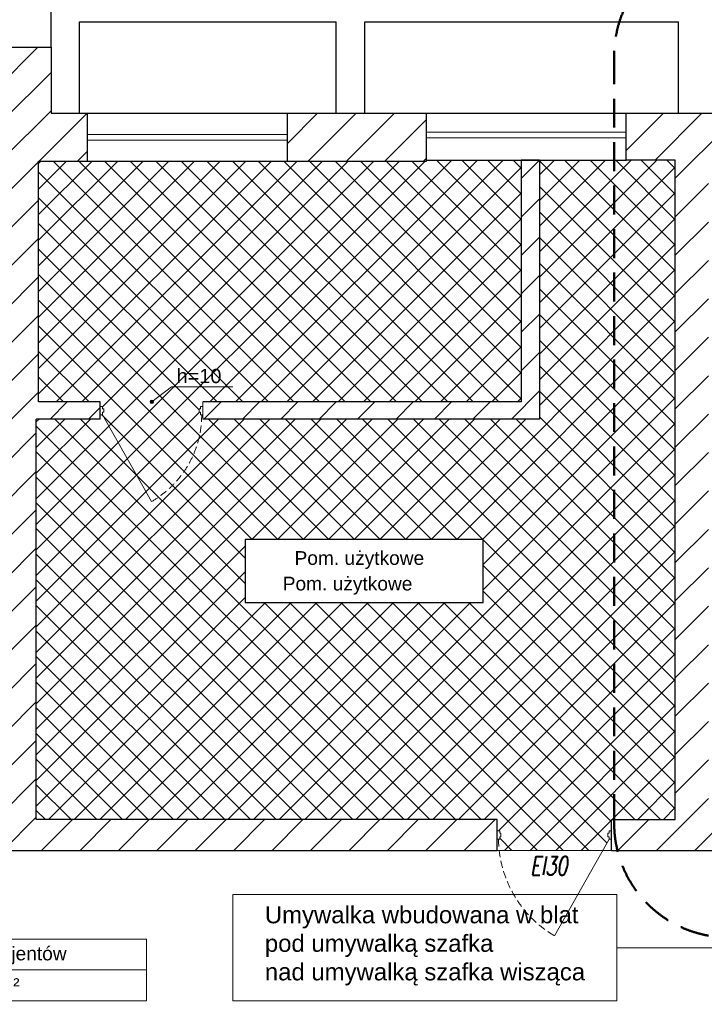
# Model space of a CAD drawing. Header units: millimetres. Extents: x 26866 to 1024070, y -428191 to 408885.
# Tile 198 of 248: x 196541 to 202540, y 395883 to 404512. Entities that reach past the tile are written whole.
import ezdxf

# ---------------------------------------------------------------- set-up
doc = ezdxf.new("R2010")
doc.units = ezdxf.units.MM
doc.header["$LTSCALE"] = 2
doc.linetypes.add('DASHED', pattern=[19.05, 12.7, -6.35])
doc.linetypes.add('HIDDEN', pattern=[9.525, 6.35, -3.175])
for name, color, linetype, lineweight in [('0_OPIS', 7, 'Continuous', 13), ('3DPLAN_A_DRZWI', 173, 'Continuous', 5), ('3DPLAN_A_OKNA', 153, 'Continuous', 5), ('3DPLAN_A_TABELKA POMIESZCZEŃ', 7, 'Continuous', 0), ('3DPLAN_A_WYSOKOŚCI OPIS', 101, 'Continuous', 5), ('A_KRESKOWANIE', 9, 'Continuous', 0), ('A_TXT', 7, 'Continuous', 0), ('Opisy', 7, 'Continuous', 13)]:
    doc.layers.add(name, color=color, linetype=linetype, lineweight=lineweight)
for name, color, linetype in [('3DPLAN_A_KRESKOWANIE 1', 253, 'Continuous'), ('3DPLAN_A_OPIS', 8, 'Continuous'), ('3DPLAN_A_POMIESZCZENIE NUMER', 100, 'Continuous'), ('3DPLAN_K_DZIAŁOWA NISKIE', 134, 'Continuous'), ('3DPLAN_K_NOŚNA', 7, 'Continuous'), ('3DPLAN_K_OBRYS', 243, 'Continuous'), ('3DPLAN_K_OBRYS WIDOK', 242, 'Continuous'), ('A_POMIESZCZENIE OPIS', 100, 'Continuous'), ('A_SCHODY', 6, 'Continuous')]:
    doc.layers.add(name, color=color, linetype=linetype)
doc.styles.add('ARIAL', font='arial.ttf')
doc.styles.add('J-ROMANS', font='ROMANS.SHX', dxfattribs={"width": 0.7, "oblique": 10})
pattern_1 = [(45, (23044.838, -26883.88), (-16.83798, 16.83798), [])]

# ---------------------------------------------------------------- blocks, each defined once
blk = doc.blocks.new('tabelka dla tp')
at = {"layer": '3DPLAN_A_TABELKA POMIESZCZEŃ'}
for p, q in [((49.7, 54), (49.7, 0)), ((0, 27), (243.13, 27))]:
    blk.add_line(p, q, dxfattribs=at)
blk.add_lwpolyline([(0, 54), (243.13, 54), (243.13, 0), (0, 0)], close=True, dxfattribs=at)
at = {"layer": '3DPLAN_A_POMIESZCZENIE NUMER', "color": 7, "style": 'ARIAL'}
blk.add_attdef('NUMER', (2.23, 35.39), '', height=12, dxfattribs=at)
at = {"layer": 'A_POMIESZCZENIE OPIS', "insert": (112.2, 19.75), "char_height": 12, "width": 36.4122, "attachment_point": 1, "style": 'ARIAL'}
blk.add_mtext('{\\C7;m²}', dxfattribs=at)
at = {"layer": 'A_POMIESZCZENIE OPIS', "color": 7, "style": 'ARIAL'}
for tag, p in [('NAZWA', (51.73, 35.39)), ('POWIERZCHNIA', (51.06, 7.24))]:
    blk.add_attdef(tag, p, '', height=12, dxfattribs=at)
blk = doc.blocks.new('D 90')
at = {"layer": '3DPLAN_A_DRZWI', "lineweight": 20}
blk.add_line((2.09, 3.66), (45, 79.79), dxfattribs=at)
at = {"layer": '3DPLAN_A_DRZWI'}
for points in [[(0, 3.66), (2.09, 3.66), (2.09, 1.57), (3.14, 1.57), (3.14, -1.57), (2.09, -1.57), (2.09, -3.66), (0, -3.66), (0, 3.66)], [(90, 3.66), (87.91, 3.66), (87.91, 1.57), (86.86, 1.57), (86.86, -1.57), (87.91, -1.57), (87.91, -3.66), (90, -3.66), (90, 3.66)]]:
    blk.add_lwpolyline(points, dxfattribs=at)
at = {"layer": '3DPLAN_A_DRZWI', "linetype": 'HIDDEN', "ltscale": 0.5}
blk.add_arc((1.03, 3.65), 87.92, 0.00563, 59.99437, dxfattribs=at)
blk = doc.blocks.new('D 100')
at = {"layer": '3DPLAN_A_DRZWI', "lineweight": 20}
blk.add_line((2.09, 3.66), (50, 88.25), dxfattribs=at)
at = {"layer": '3DPLAN_A_DRZWI'}
for points in [[(0, 3.66), (2.09, 3.66), (2.09, 1.57), (3.14, 1.57), (3.14, -1.57), (2.09, -1.57), (2.09, -3.66), (0, -3.66), (0, 3.66)], [(100, 3.66), (97.91, 3.66), (97.91, 1.57), (96.86, 1.57), (96.86, -1.57), (97.91, -1.57), (97.91, -3.66), (100, -3.66), (100, 3.66)]]:
    blk.add_lwpolyline(points, dxfattribs=at)
at = {"layer": '3DPLAN_A_DRZWI', "linetype": 'HIDDEN', "ltscale": 0.5}
blk.add_arc((-0.5, 2.56), 99.46, 0.63255, 59.48552, dxfattribs=at)
blk = doc.blocks.new('kondygnacja -1')
at = {"layer": '3DPLAN_A_KRESKOWANIE 1'}
h = blk.add_hatch(dxfattribs=at)
h.set_pattern_fill('ANSI31', color=256, scale=7.5, style=0)
h.set_pattern_definition(pattern_1)
h.paths.add_polyline_path([(28277.96, -25048.84), (28251.61, -25048.84), (28251.61, -24793.84), (28278.18, -24793.84), (28278.18, -24762.84), (28219.61, -24762.84), (28219.61, -25047.84), (28216.61, -25047.84), (28216.61, -25076.84), (28271.99, -25076.84, 0.071944), (28277.96, -25048.84)], is_closed=False)
h.paths.add_polyline_path([(28278.18, -24762.84), (28278.18, -24793.84), (28403.61, -24793.84), (28403.61, -24846.84), (28416.61, -24846.84), (28416.61, -25048.84), (28382.61, -25048.84), (28382.61, -25076.84), (28454.16, -25076.84), (28454.16, -25047.84), (28433.61, -25047.84), (28433.61, -24852.84), (28471.61, -24852.84), (28471.61, -24793.84), (28641.61, -24793.84), (28641.61, -24865.6), (28641.61, -24873.28), (28641.61, -25034.84), (28626.61, -25034.84), (28626.61, -25047.84), (28604.61, -25047.84), (28604.61, -25076.84), (29072.61, -25076.84), (29072.61, -25049.84), (28668.61, -25049.84), (28668.61, -24698.84), (28724.61, -24698.84), (28724.61, -24683.84), (28670.61, -24683.84), (28670.61, -24472.84), (28713.61, -24472.84), (28713.61, -24430.84), (28681.49, -24430.84), (28681.49, -24372.84), (28278.18, -24372.84), (28278.18, -24417.84), (28488.61, -24417.84), (28488.61, -24476.84), (28322.83, -24476.84), (28349.41, -24616.84), (28515.61, -24616.84), (28515.61, -24654.34), (28536.61, -24654.34), (28536.61, -24413.34), (28639.61, -24413.34), (28639.61, -24762.34), (28536.61, -24762.34), (28536.61, -24724.34), (28515.61, -24724.34), (28515.61, -24762.84), (28464.61, -24762.84), (28464.61, -24784.84), (28424.61, -24784.84), (28424.61, -24762.84), (28278.18, -24762.84)], is_closed=False)
h = blk.add_hatch(dxfattribs=at)
h.set_pattern_fill('ANSI31', color=256, scale=7.5, style=0)
h.set_pattern_definition(pattern_1)
h.paths.add_polyline_path([(28641.61, -24865.6), (28641.61, -24873.28), (28641.61, -25034.84), (28626.61, -25034.84), (28626.61, -25047.84), (28604.61, -25047.84), (28604.61, -25076.84), (29072.61, -25076.84), (29072.61, -25049.84), (28668.61, -25049.84), (28668.61, -24698.84), (28724.61, -24698.84), (28724.61, -24683.84), (28670.61, -24683.84), (28670.61, -24472.84), (28713.61, -24472.84), (28713.61, -24430.84), (28681.49, -24430.84), (28681.49, -24372.84), (28278.18, -24372.84), (28278.18, -24417.84), (28488.61, -24417.84), (28488.61, -24476.84), (28322.83, -24476.84), (28349.41, -24616.84), (28515.61, -24616.84), (28515.61, -24654.34), (28536.61, -24654.34), (28536.61, -24413.34), (28639.61, -24413.34), (28639.61, -24762.34), (28536.61, -24762.34), (28536.61, -24724.34), (28515.61, -24724.34), (28515.61, -24793.84), (28641.61, -24793.84), (28641.61, -24865.6)], is_closed=False)
h.paths.add_polyline_path([(28814.61, -24698.84), (29109.61, -24698.84), (29109.61, -24471.84), (29093.61, -24471.84), (29093.61, -24683.84), (28814.61, -24683.84), (28814.61, -24698.84)], is_closed=False)
h = blk.add_hatch(dxfattribs=at)
h.set_pattern_fill('ANSI31', color=256, scale=7.5, style=0)
h.set_pattern_definition(pattern_1)
h.paths.add_polyline_path([(31677.49, -24430.84), (30214.87, -24430.84), (30214.87, -24470.84), (30429.61, -24470.84), (30429.61, -24477.84), (30447.61, -24477.84), (30447.61, -24818.84), (30476.61, -24818.84), (30476.61, -24470.84), (31012.61, -24470.84), (31012.61, -24478.84), (31079.61, -24478.84), (31079.61, -24470.84), (31638.61, -24470.84), (31638.61, -25036.84), (31079.61, -25036.84), (31079.61, -25028.84), (31012.61, -25028.84), (31012.61, -25036.84), (30611.38, -25036.84), (30611.38, -25072.84), (31023.61, -25072.84), (31034.61, -25082.84), (31034.61, -25330.84), (31023.61, -25340.84), (30831.4, -25340.84, -0.038531), (30832.58, -25356.18), (30832.58, -25371.84), (31079.61, -25371.84), (31079.61, -25072.84), (31638.61, -25072.84), (31638.61, -25943.84), (30832.58, -25943.84), (30832.58, -26009.84), (31677.49, -26009.84)])
h.paths.add_polyline_path([(30682.61, -26009.84), (30832.58, -26009.84), (30832.58, -25943.84), (30760.61, -25943.84), (30760.61, -25454.67), (30735.61, -25464.58), (30735.61, -25943.84), (30682.61, -25943.84)])
h.paths.add_polyline_path([(30679.61, -25371.84), (30735.61, -25371.84), (30735.61, -25464.58), (30760.61, -25454.67), (30760.61, -25371.84), (30832.58, -25371.84), (30832.58, -25356.18, 0.038531), (30831.4, -25340.84), (30679.61, -25340.84)])
h.paths.add_polyline_path([(30355.83, -25371.84), (30425.61, -25371.84), (30425.61, -25379.84), (30463.61, -25379.84), (30463.61, -25424.74), (30471.61, -25424.74), (30471.61, -25395.84), (30533.61, -25395.84), (30533.61, -25371.84), (30576.61, -25371.84), (30576.61, -25341.84), (30472.61, -25341.84), (30472.61, -25326.84), (30427.61, -25326.84), (30427.61, -25341.84), (30355.83, -25341.84)])
h.paths.add_polyline_path([(30456.61, -25936.84), (30425.61, -25936.84), (30425.61, -25945.84), (30380.61, -25945.84), (30380.61, -26009.84), (30512.61, -26009.84), (30512.61, -25943.84), (30466.61, -25943.84), (30466.61, -25712.84), (30456.61, -25712.84)])
h.paths.add_polyline_path([(28888.61, -25941.84), (28888.61, -26009.84), (29013.61, -26009.84), (29013.61, -25941.84)])
h.paths.add_polyline_path([(28591.17, -26009.84), (28591.17, -25944.84), (28547.61, -25944.84), (28547.61, -26009.84)])
h.paths.add_polyline_path([(28624.61, -25870.53), (28654.8, -25870.53), (28654.8, -25924.53), (28624.61, -25924.53), (28624.61, -25944.84), (28591.17, -25944.84), (28591.17, -26009.84), (28713.61, -26009.84), (28713.61, -25941.84), (28672.61, -25941.84), (28672.61, -25932.84), (28657.61, -25932.84), (28657.61, -25716.84), (28624.61, -25716.84)])
h.paths.add_polyline_path([(28372.61, -25944.84), (28328.61, -25944.84), (28328.61, -25907.84), (28282.61, -25907.84), (28282.61, -25944.84), (28248.61, -25944.84), (28248.61, -26009.84), (28372.61, -26009.84)])
h.paths.add_polyline_path([(28092.61, -25563.84), (28054.61, -25563.84), (28054.61, -25383.84), (28067.6, -25383.84), (28067.61, -25375.84), (28340.61, -25375.84), (28340.61, -25341.84), (28070.61, -25341.84), (28070.61, -25332.84), (28030.61, -25332.84), (28030.61, -25395.6), (28048.71, -25395.6), (28048.71, -25449.6), (28030.61, -25449.6), (28030.61, -26009.84), (28073.61, -26009.84), (28073.61, -25944.84), (28054.61, -25944.84), (28054.61, -25668.84), (28092.61, -25668.84)])
h.paths.add_polyline_path([(27949.61, -25495.75), (27949.61, -25507.75), (27983.29, -25507.75), (27983.29, -25521.75), (27949.61, -25521.75), (27949.61, -25531.84), (27999.61, -25531.84), (27999.61, -25934.84), (27982.61, -25934.84), (27982.61, -25942.84), (27947.61, -25942.84), (27947.61, -26009.84), (28026.62, -26009.84), (28026.62, -25449.6), (27999.61, -25449.6), (27999.61, -25463.84), (27949.61, -25463.84), (27949.61, -25481.75), (27983.29, -25481.75), (27983.29, -25495.75)])
h.paths.add_polyline_path([(27982.61, -25361.84), (27952.61, -25361.84), (27952.61, -25332.84), (28026.62, -25332.84), (28026.62, -25395.6), (27999.61, -25395.6), (27999.61, -25377.84), (27982.61, -25377.84)])
h.paths.add_polyline_path([(26818.61, -25892.84), (26781.49, -25892.84), (26781.49, -26009.84), (26894.54, -26009.84), (26894.54, -25942.84), (26830.61, -25942.84), (26830.61, -25930.84), (26818.61, -25930.84)])
h.paths.add_polyline_path([(26894.54, -26009.84), (27115.94, -26009.84), (27115.94, -25942.84), (26894.54, -25942.84)])
h.paths.add_polyline_path([(27115.94, -25942.84), (27115.94, -26009.84), (27466.61, -26009.84), (27466.61, -25942.84), (27427.61, -25942.84), (27427.61, -25933.84), (27384.61, -25933.84), (27384.61, -25942.84)])
h.paths.add_polyline_path([(27641.61, -25942.84), (27641.61, -26009.84), (27802.61, -26009.84), (27802.61, -25942.84)])
h.paths.add_polyline_path([(30621.1, -25040.47), (30688.37, -25040.47), (30688.37, -25072.87), (30621.1, -25072.87)], flags=24)
h = blk.add_hatch(dxfattribs=at)
h.set_pattern_fill('ANSI31', color=256, scale=7.5, style=0)
h.set_pattern_definition(pattern_1)
h.paths.add_polyline_path([(29010.61, -24430.84), (28888.61, -24430.84), (28888.61, -24472.84), (29010.61, -24472.84)])
h.paths.add_polyline_path([(29275.57, -25037.84), (29257.61, -25037.84), (29257.61, -24471.84), (29273.61, -24471.84), (29273.61, -24468.84), (29303.61, -24468.84), (29303.61, -24430.84), (29185.61, -24430.84), (29185.61, -24471.84), (29228.61, -24471.84), (29228.61, -25049.84), (29175.02, -25049.84), (29175.02, -25053.06, 0.060091), (29177.89, -25076.84), (29272.38, -25076.84)])
h.paths.add_polyline_path([(29273.61, -25072.84), (29380.61, -25072.84), (29380.61, -25037.84), (29275.57, -25037.84), (29272.38, -25076.84), (29273.61, -25076.84)])
h.paths.add_polyline_path([(29498.61, -25037.84), (29480.61, -25037.84), (29480.61, -25072.84), (29708.61, -25072.84), (29708.61, -25039.85), (29536.61, -25039.85), (29536.61, -24939.85), (29498.61, -24939.85)])
h.paths.add_polyline_path([(29566.61, -24430.84), (29473.61, -24430.84), (29473.61, -24468.84), (29498.61, -24468.84), (29498.61, -24727.87), (29524.78, -24727.87), (29524.78, -24781.87), (29498.61, -24781.87), (29498.61, -24826.85), (29536.61, -24826.85), (29536.61, -24470.85), (29566.61, -24470.85)])
h.paths.add_polyline_path([(29736.61, -24430.84), (29736.61, -24470.85), (29828.61, -24470.85), (29828.61, -24472.85), (29873.61, -24472.85), (29873.61, -24470.85), (30016.87, -24470.85), (30016.87, -24430.84)])
h.paths.add_polyline_path([(30016.87, -24470.85), (30112.84, -24470.85), (30112.84, -24430.84), (30016.87, -24430.84)])
h.paths.add_polyline_path([(29864.61, -25141.84), (29835.61, -25141.84), (29835.61, -25153.06), (29864.61, -25153.06)])
h.paths.add_polyline_path([(29864.61, -25087.84), (29880.61, -25069.84), (30213.45, -25069.84, 0.042168), (30214.87, -25053.06), (30214.87, -25041.84), (30178.61, -25041.84), (30178.61, -24470.84), (30214.87, -24470.84), (30214.87, -24430.84), (30112.84, -24430.84), (30112.84, -24470.85), (30115.61, -24470.85), (30115.61, -24477.85), (30159.61, -24477.85), (30159.61, -25039.85), (29899.61, -25039.85), (29899.61, -25026.85), (29826.61, -25026.85), (29826.61, -25039.85), (29803.61, -25039.85), (29803.61, -25072.84), (29819.61, -25072.84), (29835.61, -25088.84), (29835.61, -25153.06), (29864.61, -25153.06)])
h.paths.add_polyline_path([(29463.61, -25369.84), (29509.61, -25369.84), (29509.61, -25408.84), (29538.61, -25408.84), (29538.61, -25366.84), (29765.61, -25366.84), (29765.61, -25448.84), (29937.61, -25448.84), (29937.61, -25366.84), (30091.06, -25366.84), (30091.06, -25356.18, -0.035999), (30092.09, -25341.84), (29880.61, -25341.84), (29864.61, -25325.84), (29864.61, -25261.84), (29835.61, -25261.84), (29835.61, -25325.84), (29819.61, -25341.84), (29463.61, -25341.84)])
h.paths.add_polyline_path([(30252.83, -25342.15), (30252.83, -25341.84), (30092.09, -25341.84, 0.035999), (30091.06, -25356.18), (30091.06, -25366.84), (30152.61, -25366.84), (30152.61, -25937.84), (30091.06, -25937.84), (30091.06, -26009.84), (30210.61, -26009.84), (30210.61, -25945.84), (30180.61, -25945.84), (30180.61, -25371.84), (30252.83, -25371.84), (30252.83, -25350.58), (30252.33, -25350.58), (30252.33, -25342.15)])
h.paths.add_polyline_path([(30081.99, -25665.13), (30231.69, -25665.13), (30231.69, -25700.22), (30081.99, -25700.22)], flags=9)
h.paths.add_polyline_path([(29875.61, -25931.84), (29829.61, -25931.84), (29829.61, -25937.84), (29781.61, -25937.84), (29781.61, -26009.84), (29917.61, -26009.84), (29917.61, -25937.84), (29875.61, -25937.84)])
h.paths.add_polyline_path([(29611.61, -26009.84), (29611.61, -25937.84), (29538.61, -25937.84), (29538.61, -25683.8), (29507.61, -25683.8), (29507.61, -25943.84), (29482.61, -25943.84), (29482.61, -26009.84)])
h.paths.add_polyline_path([(29282.81, -25653.75), (29568.72, -25653.75), (29568.72, -25738.67), (29282.81, -25738.67)], flags=9)
h.paths.add_polyline_path([(29479.61, -25623.84), (29507.61, -25623.84), (29507.61, -25683.8), (29538.61, -25683.8), (29538.61, -25498.84), (29509.61, -25498.84), (29509.61, -25608.84), (29479.61, -25608.84)])
h.paths.add_polyline_path([(29389.61, -25608.84), (29262.17, -25608.84), (29262.17, -25623.84), (29389.61, -25623.84)])
h.paths.add_polyline_path([(29312.61, -25943.84), (29275.61, -25943.84), (29275.61, -25936.84), (29262.17, -25936.84), (29262.17, -26009.84), (29312.61, -26009.84)])
h.paths.add_polyline_path([(29188.61, -26009.84), (29262.17, -26009.84), (29262.17, -25936.84), (29256.61, -25936.84), (29256.61, -25683.8), (29227.61, -25683.8), (29227.61, -25941.84), (29188.61, -25941.84)])
h.paths.add_polyline_path([(29227.61, -25683.8), (29256.61, -25683.8), (29256.61, -25623.84), (29262.17, -25623.84), (29262.17, -25608.84), (29259.61, -25608.84), (29259.61, -25369.84), (29262.17, -25369.84), (29262.17, -25356.18, 0.056395), (29259.64, -25333.84), (29224.61, -25333.84), (29224.61, -25341.84), (29157.61, -25341.84), (29157.61, -25371.84), (29227.61, -25371.84)])
h.paths.add_polyline_path([(29373.61, -25341.84), (29270.61, -25341.84), (29270.61, -25333.84), (29259.64, -25333.84, -0.056395), (29262.17, -25356.18), (29262.17, -25369.84), (29373.61, -25369.84)])
h.paths.add_polyline_path([(30170.11, -24767), (30186.53, -24767), (30186.53, -24787), (30170.11, -24787)], flags=24)
h.paths.add_polyline_path([(29566.12, -25338.58), (29633.39, -25338.58), (29633.39, -25370.98), (29566.12, -25370.98)], flags=24)
h.paths.add_polyline_path([(29957.21, -25338.58), (30024.48, -25338.58), (30024.48, -25370.98), (29957.21, -25370.98)], flags=24)
h.paths.add_polyline_path([(30179.86, -25902.33), (30243.82, -25902.33), (30243.82, -25910.46), (30179.86, -25910.46)], flags=24)
at = {"layer": '3DPLAN_A_WYSOKOŚCI OPIS'}
blk.add_hatch(color=0, dxfattribs=at).paths.add_polyline_path([(28771.32, -24683.73, -13.985421), (28771.26, -24683.3, -0.071503)])
at = {"layer": 'A_KRESKOWANIE', "transparency": 33554687}
h = blk.add_hatch(dxfattribs=at)
h.set_pattern_fill('ANSI37', color=0, scale=5)
h.paths.add_polyline_path([(29010.61, -24472.84), (28670.61, -24472.84), (28670.61, -24683.84), (28724.61, -24683.84), (28724.61, -24687.68), (28726.7, -24687.68), (28726.7, -24689.77), (28727.75, -24689.77), (28727.75, -24692.91), (28726.7, -24692.91), (28726.7, -24695), (28769.61, -24771.13, 0.267897), (28813.56, -24695), (28812.51, -24695), (28812.51, -24692.91), (28811.47, -24692.91), (28811.47, -24689.77), (28812.51, -24689.77), (28812.51, -24687.68), (28814.61, -24687.68), (28814.61, -24683.84), (29093.61, -24683.84), (29093.61, -24471.84), (29010.61, -24471.84), (29010.61, -24472.84)], is_closed=False)
h.paths.add_polyline_path([(29109.61, -24471.84), (29109.61, -24698.84), (28814.61, -24698.84), (28814.61, -24695), (28813.56, -24695, -0.267897), (28769.61, -24771.13), (28726.7, -24695), (28724.61, -24695), (28724.61, -24698.84), (28668.61, -24698.84), (28668.61, -25049.84), (29072.61, -25049.84), (29072.61, -25059.68), (29074.7, -25059.68), (29074.7, -25061.77), (29075.75, -25061.77), (29075.75, -25064.91), (29074.7, -25064.91), (29074.7, -25067), (29073.65, -25067, 0.024787), (29074.25, -25076.84), (29164.94, -25076.84), (29170.51, -25067), (29170.51, -25064.91), (29169.47, -25064.91), (29169.47, -25061.77), (29170.51, -25061.77), (29170.51, -25059.68), (29172.61, -25059.68), (29172.61, -25049.84), (29175.02, -25049.84), (29175.02, -24471.84), (29109.61, -24471.84)], is_closed=False)
h.paths.add_polyline_path([(29228.61, -25049.84), (29228.61, -24471.84), (29175.02, -24471.84), (29175.02, -25049.84), (29228.61, -25049.84)], is_closed=False)
h.paths.add_polyline_path([(28788.4, -24648.58), (28832, -24648.58), (28832, -24673.84), (28788.4, -24673.84)], flags=24)
h.paths.add_polyline_path([(28771.02, -24682.82, 1), (28768.61, -24684.64, 1), (28771.02, -24682.82, 1)], is_closed=False, flags=16)
h.paths.add_polyline_path([(28851.6, -24804.33), (29060.13, -24804.33), (29060.13, -24859.64), (28851.6, -24859.64), (28851.6, -24804.33)], is_closed=False, flags=16)
h.paths.add_polyline_path([(28893.19, -24811.59), (29010.87, -24811.59), (29010.87, -24833.12), (28893.19, -24833.12)], flags=8)
h.paths.add_polyline_path([(28882.85, -24834.03), (29000.53, -24834.03), (29000.53, -24855.56), (28882.85, -24855.56)], flags=8)
at = {"layer": '3DPLAN_A_OKNA'}
for p, q in [((28713.61, -24449.34), (28888.61, -24449.34)), ((29010.61, -24447.34), (29185.61, -24447.34)), ((29010.61, -24452.34), (29185.61, -24452.34)), ((28713.61, -24454.34), (28888.61, -24454.34))]:
    blk.add_line(p, q, dxfattribs=at)
at = {"layer": '3DPLAN_A_OPIS', "color": 1, "lineweight": 0}
blk.add_line((29072.61, -25076.84), (29172.61, -25076.84), dxfattribs=at)
at = {"layer": '3DPLAN_A_OPIS', "color": 1, "lineweight": 30}
blk.add_lwpolyline([(28851.6, -24859.64), (29060.13, -24859.64), (29060.13, -24804.33), (28851.6, -24804.33)], close=True, dxfattribs=at)
at = {"layer": '3DPLAN_A_WYSOKOŚCI OPIS', "color": 0}
for p, q in [((28769.81, -24683.73), (28787.21, -24670.64)), ((28787.21, -24670.64), (28840.81, -24670.64)), ((28814.61, -24698.84), (28814.61, -24683.84))]:
    blk.add_line(p, q, dxfattribs=at)
blk.add_circle((28769.81, -24683.73), 1.51, dxfattribs=at)
at = {"layer": '3DPLAN_K_DZIAŁOWA NISKIE'}
for p, q in [((28713.61, -24472.84), (28888.61, -24472.84)), ((29010.61, -24471.84), (29185.61, -24471.84))]:
    blk.add_line(p, q, dxfattribs=at)
at = {"layer": '3DPLAN_K_NOŚNA'}
for p, q in [((28713.61, -24472.84), (28713.61, -24430.84)), ((28888.61, -24472.84), (28888.61, -24430.84)), ((29010.61, -24472.84), (29010.61, -24430.84)), ((29185.61, -24471.84), (29185.61, -24430.84)), ((28670.61, -24472.84), (28713.61, -24472.84)), ((28670.61, -24683.84), (28670.61, -24472.84)), ((28888.61, -24472.84), (29010.61, -24472.84)), ((29109.61, -24471.84), (29093.61, -24471.84)), ((29093.61, -24471.84), (29093.61, -24683.84)), ((29109.61, -24471.84), (29109.61, -24698.84)), ((29228.61, -24471.84), (29185.61, -24471.84)), ((29228.61, -25049.84), (29228.61, -24471.84)), ((28724.61, -24683.84), (28670.61, -24683.84)), ((28724.61, -24698.84), (28724.61, -24683.84)), ((29093.61, -24683.84), (28814.61, -24683.84)), ((28724.61, -24698.84), (28668.61, -24698.84)), ((28668.61, -25049.84), (28668.61, -24698.84)), ((29109.61, -24698.84), (28814.61, -24698.84)), ((29072.61, -25049.84), (28668.61, -25049.84)), ((29072.61, -25076.84), (29072.61, -25049.84)), ((29172.61, -25049.84), (29228.61, -25049.84)), ((29172.61, -25076.84), (29172.61, -25049.84)), ((28604.61, -25076.84), (29072.61, -25076.84)), ((29172.61, -25076.84), (29273.61, -25076.84))]:
    blk.add_line(p, q, dxfattribs=at)
at = {"layer": '3DPLAN_K_OBRYS'}
for p, q in [((28027.49, -24372.84), (28681.49, -24372.84)), ((28681.49, -24372.84), (28681.49, -24430.84)), ((28681.49, -24430.84), (28713.61, -24430.84)), ((28888.61, -24430.84), (29010.61, -24430.84)), ((29185.61, -24430.84), (29303.61, -24430.84))]:
    blk.add_line(p, q, dxfattribs=at)
at = {"layer": '3DPLAN_K_OBRYS WIDOK'}
for p, q in [((28713.61, -24430.84), (28888.61, -24430.84)), ((29010.61, -24430.84), (29185.61, -24430.84))]:
    blk.add_line(p, q, dxfattribs=at)
at = {"layer": 'A_SCHODY'}
for p, q in [((28681.49, -24372.84), (28681.49, -24325.84)), ((28706.49, -24430.84), (28706.49, -24350.84)), ((28706.49, -24350.84), (28931.49, -24350.84)), ((28931.49, -24430.84), (28931.49, -24350.84)), ((28956.49, -24430.84), (28956.49, -24350.84)), ((28956.49, -24350.84), (29231.49, -24350.84)), ((29231.49, -24430.84), (29231.49, -24350.84))]:
    blk.add_line(p, q, dxfattribs=at)
at = {"layer": 'Opisy', "ltscale": 0.5}
blk.add_line((29177.26, -25162.12), (29265.39, -25162.12), dxfattribs=at)
at = {"layer": 'Opisy', "color": 1, "linetype": 'DASHED', "lineweight": 50}
blk.add_lwpolyline([(29275.02, -24280.72), (30114.87, -24280.72, -0.414214), (30214.87, -24380.72), (30214.87, -25053.06, -0.414214), (30114.87, -25153.06), (29275.02, -25153.06, -0.414214), (29175.02, -25053.06), (29175.02, -24380.72, -0.414214)], format="xyb", close=True, dxfattribs=at)
at = {"layer": 'Opisy', "ltscale": 0.5}
blk.add_lwpolyline([(28840.77, -25208.7), (29177.26, -25208.7), (29177.26, -25115.54), (28840.77, -25115.54)], close=True, dxfattribs=at)
at = {"layer": '3DPLAN_A_DRZWI', "xscale": -1, "rotation": 180}
blk.add_blockref('D 90', (28724.61, -24691.34), dxfattribs=at)
at = {"layer": '3DPLAN_A_DRZWI', "rotation": 180}
blk.add_blockref('D 100', (29172.61, -25063.34), dxfattribs=at)
at = {"layer": 'Opisy', "ltscale": 0.5}
ref = blk.add_blockref('tabelka dla tp', (28522.17, -25208.58), dxfattribs=at)
ref.add_attrib('NUMER', '-1.16', (28529.7, -25173.19), dxfattribs={"layer": '3DPLAN_A_POMIESZCZENIE NUMER', "color": 0, "height": 12, "style": 'ARIAL'})
ref.add_attrib('NAZWA', 'WC pacjentów', (28587.13, -25173.19), dxfattribs={"layer": 'A_POMIESZCZENIE OPIS', "color": 0, "height": 12, "style": 'ARIAL'})
ref.add_attrib('POWIERZCHNIA', '5,00', (28587.13, -25200.94), dxfattribs={"layer": 'A_POMIESZCZENIE OPIS', "color": 0, "height": 12, "style": 'ARIAL'})
at = {"layer": '3DPLAN_A_OPIS', "color": 1, "lineweight": 30, "style": 'ARIAL'}
for tag, p in [('PRZESUNIĘCIE_WEJŚCIA', (27655.16, -24535.33)), ('WYŁĄCZONE', (27007.18, -24723.98)), ('Z_OPRACOWANIA', (26996.84, -24746.42)), ('WYŁĄCZONE', (30803.05, -24760.87)), ('Z_OPRACOWANIA', (30792.71, -24783.3)), ('WYŁĄCZONE', (28894.9, -24826.59)), ('Z_OPRACOWANIA', (28884.56, -24849.03)), ('POWIĘKSZENIE_WEJŚCIA', (28313.68, -25144.41)), ('POWIĘKSZENIE_WEJŚCIA', (29600.62, -25191.36)), ('POWIĘKSZENIE_WEJŚCIA', (28011.45, -25235.42)), ('WYŁĄCZONE', (29754.42, -25678.17)), ('Z_OPRACOWANIA', (29744.08, -25700.6)), ('WYJŚCIE_EWAKUACYJNE', (27763.79, -26106.07))]:
    blk.add_attdef(tag, p, '', height=12, dxfattribs=at)
at = {"layer": '3DPLAN_A_OPIS', "color": 0, "lineweight": 30, "style": 'ARIAL'}
for tag, p in [('UGUL_1', (29350.3, -24586.01)), ('UGUL_2', (29622.92, -24586.01)), ('UGUL_3', (29833.15, -24586.01))]:
    blk.add_attdef(tag, p, '', height=12, dxfattribs=at)
at = {"layer": '3DPLAN_A_TABELKA POMIESZCZEŃ', "ltscale": 0.5, "style": 'ARIAL'}
for tag, p in [('KURTYNA', (27861.91, -26064.85)), ('POWIETRZNA', (27861.91, -26084.56))]:
    blk.add_attdef(tag, p, '', height=12, dxfattribs=at)
at = {"layer": '3DPLAN_A_WYSOKOŚCI OPIS', "color": 0, "insert": (28791.53, -24654.83), "char_height": 12.5, "width": 59.2068, "attachment_point": 1, "style": 'ARIAL'}
blk.add_mtext('h=10', dxfattribs=at)
at = {"layer": 'A_TXT', "color": 1, "lineweight": 30, "insert": (29117.89, -25076.91), "char_height": 16.2, "width": 31.0131, "attachment_point": 5, "style": 'J-ROMANS'}
blk.add_mtext('\\PEI30', dxfattribs=at)
at = {"layer": 'Opisy', "ltscale": 0.5, "insert": (28868.9, -25125.71), "char_height": 15, "width": 685.9992, "attachment_point": 1, "style": 'ARIAL'}
blk.add_mtext('Umywalka wbudowana w blat\\Ppod umywalką szafka\\Pnad umywalką szafka wisząca', dxfattribs=at)

msp = doc.modelspace()

# ---------------------------------------------------------------- block references
at = {"layer": '0_OPIS'}
ref = msp.add_blockref('kondygnacja -1', (-90000, 648000), dxfattribs=dict(at, xscale=10, yscale=10, zscale=10))
ref.add_attrib('Z_OPRACOWANIA', 'Pom. użytkowe', (198845.6, 399509.7), dxfattribs={"layer": '3DPLAN_A_OPIS', "color": 1, "lineweight": 30, "height": 120, "style": 'ARIAL'})
ref.add_attrib('WYŁĄCZONE', 'Pom. użytkowe', (198949, 399734.1), dxfattribs={"layer": '3DPLAN_A_OPIS', "color": 1, "lineweight": 30, "height": 120, "style": 'ARIAL'})

doc.saveas('drawing.dxf')
